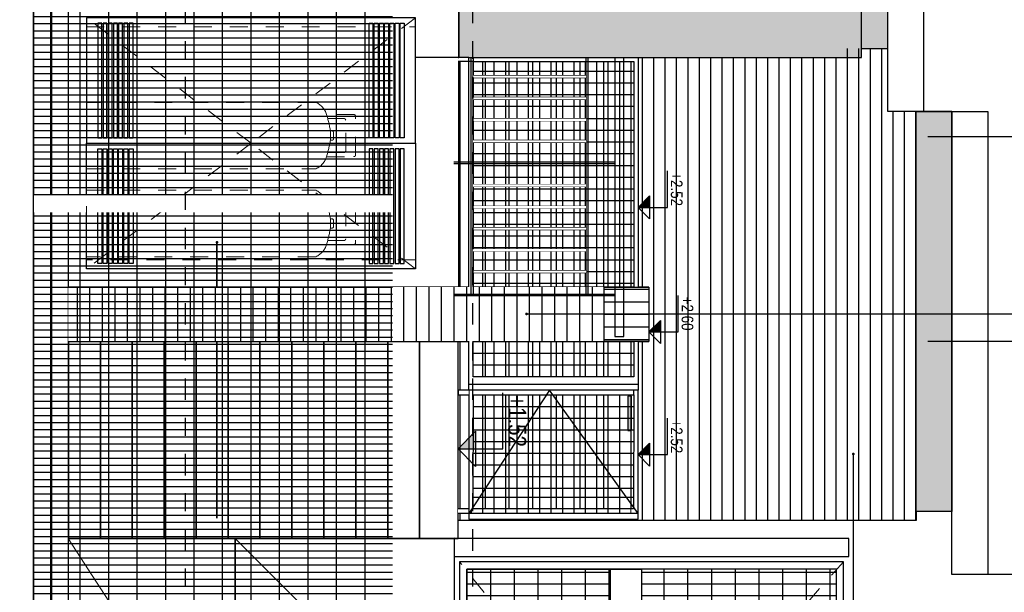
# Model space of a CAD drawing. Header units: millimetres. Extents: x 4617 to 4884, y 1258 to 1784.
# Tile 7 of 168: x 4691.71 to 4697.2, y 1269.41 to 1272.6. Entities that reach past the tile are written whole.
import ezdxf
from ezdxf.enums import TextEntityAlignment as Align

# ---------------------------------------------------------------- set-up
doc = ezdxf.new("R2010")
doc.units = ezdxf.units.MM
doc.header["$LTSCALE"] = 0.4
doc.set_wipeout_variables(frame=1)
doc.linetypes.add('DASHDOT', pattern=[1, 0.5, -0.25, 0, -0.25])
doc.linetypes.add('RAYITAS', pattern=[0.375, 0.25, -0.125])
for name, color, linetype in [('00 AC - CUBIERTA', 1, 'Continuous'), ('200', 6, 'Continuous'), ('200cotas50', 1, 'Continuous'), ('A HERRERÍA', 4, 'Continuous'), ('A MURO', 1, 'Continuous'), ('A MURO VISTO', 2, 'Continuous'), ('A PROYECCION', 8, 'Continuous'), ('A PROYECCION 2', 2, 'Continuous'), ('Hatch Ladrillo Visto', 32, 'Continuous'), ('TXT', 3, 'Continuous'), ('TXT COTA', 3, 'Continuous')]:
    doc.layers.add(name, color=color, linetype=linetype)
doc.layers.add('04 gris', color=252, linetype='Continuous', lineweight=13)
doc.styles.add('ARIAL NARROW', font='ARIALN.TTF')
doc.styles.add('SaAS simplex', font='simplex.shx', dxfattribs={"width": 0.8})
doc.dimstyles.new('COTAS 125', dxfattribs={"dimscale": 0.01, "dimtxt": 15, "dimasz": 8, "dimexe": 5, "dimexo": 20, "dimgap": 10, "dimtad": 0, "dimzin": 9, "dimdsep": 46, "dimtxsty": 'SaAS simplex', "dimblk": 'OBLIQUE', "dimcen": 0, "dimclrd": 8, "dimclre": 8, "dimclrt": 256, "dimadec": 1, "dimazin": 0, "dimtfac": 1, "dimtmove": 2, "dimatfit": 3, "dimldrblk": 'OBLIQUE', "dimfxl": 10, "dimlwd": -1, "dimlwe": -1, "dimarcsym": 0})
pattern_1 = [(5e-14, (1.36614, -1.12543), (1e-16, 0.132), [])]
pattern_2 = [(5e-14, (1.36618, -1.30033), (1e-16, 0.132), [])]

# ---------------------------------------------------------------- blocks, each defined once
blk = doc.blocks.new('_Oblique')
at = {"layer": 'TXT COTA', "color": 0, "lineweight": -2}
blk.add_line((-0.5, -0.5), (0.5, 0.5), dxfattribs=at)
blk = doc.blocks.new('AXIS 2')
at = {"layer": 'A HERRERÍA'}
h = blk.add_hatch(dxfattribs=at)
h.set_pattern_fill('GRATE', color=254, scale=0.05, angle=180)
h.set_pattern_definition([(90, (221.17776, 192.91385), (-0.0396875, 2e-17), []), (180, (221.17776, 192.91385), (-1e-16, -0.15875), [])])
h.paths.add_polyline_path([(368.218, 149.751), (368.2182, 148.2675), (368.2182, 149.7207)], flags=16)
h.paths.add_polyline_path([(368.2186, 147.8057), (368.2182, 149.8057), (365.8217, 149.8057), (365.822, 147.8057)])
blk.add_lwpolyline([(365.722, 147.8057), (365.822, 147.8057), (365.822, 149.8057)], dxfattribs=at)
at = {"ltscale": 0.001}
blk.add_wipeout([(368.2186, 149.8057), (368.2186, 147.8057), (368.3186, 147.8057), (368.3186, 149.8057)], dxfattribs=at).dxf.layer = 'A HERRERÍA'
blk = doc.blocks.new('Nivel corte')
at = {"color": 0}
for p, q in [((0, 0.2), (0.25, 0.2)), ((0, 0), (0, 0.2)), ((0.0784, 0.0784), (-0.0784, 0.0784)), ((0, 0), (-0.0784, 0.0784)), ((0, 0), (0.0784, 0.0784))]:
    blk.add_line(p, q, dxfattribs=at)
blk.add_solid([(0, 0), (0.0784, 0.0784), (0, 0.0784), (0.0784, 0.0784)], dxfattribs=at)
at = {"color": 0, "style": 'ARIAL NARROW', "flags": 4}
blk.add_attdef('NIVEL', text='', height=0.08, dxfattribs=at).set_placement((0.125, 0.2), align=Align.BOTTOM_CENTER)
blk = doc.blocks.new('Portones grandes')
at = {"layer": 'A HERRERÍA'}
h = blk.add_hatch(dxfattribs=at)
h.set_pattern_fill('_USER', color=254, scale=0.132, angle=90, pattern_type=0)
h.set_pattern_definition(pattern_1)
h.paths.add_polyline_path([(1.2222, -0.04), (0.04, -0.04), (0.04, -1.1254), (1.2222, -1.1254)])
h = blk.add_hatch(dxfattribs=at)
h.set_pattern_fill('_USER', color=254, scale=0.065, angle=180, pattern_type=0)
h.set_pattern_definition([(90, (0.63108, -1.300426), (-0.065, 2e-17), [])])
h.paths.add_polyline_path([(1.2222, -0.04), (0.04, -0.04), (0.04, -1.1254), (1.2222, -1.1254)])
h.paths.add_polyline_path([(0.04, -1.3005), (1.2222, -1.3005), (1.2222, -2.1), (0.04, -2.1)])
h = blk.add_hatch(dxfattribs=at)
h.set_pattern_fill('_USER', color=254, scale=0.132, angle=90, pattern_type=0)
h.set_pattern_definition(pattern_1)
h.paths.add_polyline_path([(1.3022, -0.04), (2.4843, -0.04), (2.4843, -1.1254), (1.3022, -1.1254)])
h = blk.add_hatch(dxfattribs=at)
h.set_pattern_fill('_USER', color=254, scale=0.065, angle=180, pattern_type=0)
h.set_pattern_definition([(90, (1.893237, -1.125426), (-0.065, 2e-17), [])])
h.paths.add_polyline_path([(1.3022, -0.04), (2.4843, -0.04), (2.4843, -1.1254), (1.3022, -1.1254)])
h.paths.add_polyline_path([(2.4843, -1.3005), (1.3022, -1.3005), (1.3022, -2.1), (2.4843, -2.1)])
h = blk.add_hatch(dxfattribs=at)
h.set_pattern_fill('_USER', color=254, scale=0.132, angle=90, pattern_type=0)
h.set_pattern_definition(pattern_2)
h.paths.add_polyline_path([(0.04, -1.3005), (1.2222, -1.3005), (1.2222, -2.1), (0.04, -2.1)])
h = blk.add_hatch(dxfattribs=at)
h.set_pattern_fill('_USER', color=254, scale=0.132, angle=90, pattern_type=0)
h.set_pattern_definition(pattern_2)
h.paths.add_polyline_path([(2.4843, -1.3005), (1.3022, -1.3005), (1.3022, -2.1), (2.4843, -2.1)])
at = {"layer": '04 gris', "linetype": 'RAYITAS', "ltscale": 0.3}
for points in [[(0, 0), (1.2622, -1.1253), (0, -2.14)], [(2.5243, 0), (1.2622, -1.1253), (2.5243, -2.14)]]:
    blk.add_lwpolyline(points, dxfattribs=at)
at = {"layer": 'A HERRERÍA'}
for points in [[(1.2622, 0), (0, 0), (0, -2.14), (1.2622, -2.14)], [(1.2622, 0), (2.5243, 0), (2.5243, -2.14), (1.2622, -2.14)], [(1.2222, -0.04), (0.04, -0.04), (0.04, -2.1), (1.2222, -2.1)], [(1.2222, -0.04), (0.04, -0.04), (0.04, -1.1254), (1.2222, -1.1254)], [(1.3022, -0.04), (2.4843, -0.04), (2.4843, -2.1), (1.3022, -2.1)], [(1.3022, -0.04), (2.4843, -0.04), (2.4843, -1.1254), (1.3022, -1.1254)], [(0.04, -1.3005), (1.2222, -1.3005), (1.2222, -2.1), (0.04, -2.1)], [(2.4843, -1.3005), (1.3022, -1.3005), (1.3022, -2.1), (2.4843, -2.1)]]:
    blk.add_lwpolyline(points, close=True, dxfattribs=at)
at = {"layer": 'A HERRERÍA', "elevation": 0}
for points in [[(1.2222, -1.3003), (0.04, -1.3005), (0.04, -1.1255), (1.2222, -1.1253)], [(1.3022, -1.3003), (2.4843, -1.3005), (2.4843, -1.1255), (1.3022, -1.1253)], [(1.0541, -1.1915), (1.0541, -1.1713), (1.1812, -1.1713), (1.1812, -1.1915)], [(1.4702, -1.1915), (1.4702, -1.1713), (1.3431, -1.1713), (1.3431, -1.1915)]]:
    blk.add_lwpolyline(points, close=True, dxfattribs=at)
at = {"layer": 'A HERRERÍA'}
blk.add_circle((1.1715, -1.2316), 0.00969, dxfattribs=at)
blk = doc.blocks.new('porton2')
at = {"color": 251}
for points in [[(-387.4113, 4611.6995), (-387.4113, 4612.6432), (-387.4542, 4612.6432), (-387.4542, 4611.7245), (-387.4542, 4611.6995)], [(-386.7183, 4611.6395), (-386.7183, 4611.6995), (-386.6933, 4611.6995), (-386.6933, 4611.6395)]]:
    blk.add_wipeout(points, dxfattribs=at)
for points in [[(-387.4542, 4612.6432), (-389.2107, 4612.6432), (-389.2107, 4612.6182), (-387.4542, 4612.6182)], [(-387.4113, 4611.6995), (-387.4113, 4612.6432), (-387.3793, 4612.6432), (-387.3793, 4611.6995)]]:
    blk.add_wipeout(points, dxfattribs=at)
at = {"layer": 'A HERRERÍA'}
blk.add_line((-387.4113, 4612.6432), (-387.4113, 4611.6995), dxfattribs=at)
at = {"color": 251}
for points in [[(-389.2107, 4612.6432), (-389.2331, 4612.6432), (-389.2331, 4611.6995), (-389.2107, 4611.6995)], [(-387.3793, 4611.6995), (-387.3793, 4612.6432), (-387.3543, 4612.6432), (-387.3544, 4611.6995)]]:
    blk.add_wipeout(points, dxfattribs=at)
for points in [[(-388.3701, 4612.6432), (-388.3701, 4612.6182), (-389.2331, 4612.6182), (-389.2331, 4612.6432)], [(-387.3793, 4611.6995), (-387.3793, 4612.585), (-387.3543, 4612.585), (-387.3543, 4611.6995)], [(-389.2107, 4611.7245), (-389.2107, 4611.6995), (-387.4542, 4611.6995), (-387.4542, 4611.7245)]]:
    blk.add_wipeout(points, dxfattribs=at)
at = {"layer": 'A HERRERÍA', "color": 254}
for p, q in [((-388.3043, 4611.7242), (-388.3043, 4612.6182)), ((-388.2393, 4611.7242), (-388.2393, 4612.6182)), ((-388.1743, 4611.7242), (-388.1743, 4612.6182)), ((-388.1067, 4611.7245), (-388.1067, 4612.6185)), ((-388.0417, 4611.7245), (-388.0417, 4612.6185)), ((-388.0417, 4611.7245), (-388.0417, 4612.6185)), ((-388.0417, 4611.7245), (-388.0417, 4612.6185)), ((-387.9767, 4611.7245), (-387.9767, 4612.6185)), ((-387.9117, 4611.7245), (-387.9117, 4612.6185)), ((-387.8467, 4611.7245), (-387.8467, 4612.6185)), ((-387.7817, 4611.7245), (-387.7817, 4612.6185)), ((-387.7167, 4611.7245), (-387.7167, 4612.6185)), ((-387.7167, 4611.7245), (-387.7167, 4612.6185)), ((-387.6517, 4611.7245), (-387.6517, 4612.6185)), ((-387.5867, 4611.7245), (-387.5867, 4612.6185)), ((-387.5217, 4611.7245), (-387.5217, 4612.6185))]:
    blk.add_line(p, q, dxfattribs=at)
at = {"color": 251}
for points in [[(-386.6933, 4612.6432), (-387.3543, 4612.6432), (-387.3543, 4612.6179), (-386.7183, 4612.6185), (-386.7183, 4612.6059), (-386.6933, 4612.6059)], [(-389.2331, 4611.6995), (-389.2331, 4611.6395), (-389.2107, 4611.6395), (-389.2107, 4611.6995)], [(-387.3543, 4611.7245), (-386.7322, 4611.7245), (-386.7182, 4611.7245), (-386.7182, 4611.6995), (-387.3543, 4611.6995)]]:
    blk.add_wipeout(points, dxfattribs=at)
at = {"layer": 'A PROYECCION 2'}
h = blk.add_hatch(color=8, dxfattribs=at)
h.dxf.hatch_style = 1
h.paths.add_polyline_path([(-387.3457, 4612.6059), (-387.3457, 4612.585), (-387.1557, 4612.585), (-387.1557, 4612.6059)])
at = {"layer": 'A HERRERÍA', "color": 254}
for p, q in [((-387.3543, 4611.7245), (-387.3543, 4612.6185)), ((-387.2893, 4611.7245), (-387.2893, 4612.6185)), ((-387.2243, 4611.7245), (-387.2243, 4612.6185)), ((-387.1593, 4611.7245), (-387.1593, 4612.6185)), ((-387.0943, 4611.7245), (-387.0943, 4612.6185)), ((-387.0943, 4611.7245), (-387.0943, 4612.6185)), ((-387.0293, 4611.7245), (-387.0293, 4612.6185)), ((-386.9643, 4611.7245), (-386.9643, 4612.6185)), ((-386.8993, 4611.7245), (-386.8993, 4612.6185)), ((-386.8343, 4611.7245), (-386.8343, 4612.6185)), ((-386.7833, 4611.7245), (-386.7833, 4612.6185)), ((-386.7833, 4611.7245), (-386.7833, 4612.6185))]:
    blk.add_line(p, q, dxfattribs=at)
at = {"layer": 'A HERRERÍA'}
blk.add_lwpolyline([(-387.3543, 4612.6182), (-387.3793, 4612.6182)], dxfattribs=at)
at = {"layer": 'TXT COTA', "color": 2}
blk.add_lwpolyline([(-387.3457, 4612.6059), (-387.3457, 4612.585), (-387.1557, 4612.585), (-387.1557, 4612.6059)], close=True, dxfattribs=at)
at = {"color": 251}
for points in [[(-386.6933, 4612.6432), (-386.6613, 4612.6432), (-386.6613, 4611.6995), (-386.6933, 4611.6995)], [(-389.2331, 4611.6994), (-389.2331, 4611.7244), (-388.3701, 4611.7245), (-388.3701, 4611.6995)]]:
    blk.add_wipeout(points, dxfattribs=at)
at = {"layer": 'A HERRERÍA'}
h = blk.add_hatch(dxfattribs=at)
h.set_pattern_fill('_USER', color=254, scale=0.132, angle=360, pattern_type=0)
h.set_pattern_definition([(5e-14, (-361.6533, 4729.15413), (1e-16, 0.132), [])])
h.paths.add_polyline_path([(-387.4542, 4612.5745), (-387.4542, 4611.7241), (-389.2107, 4611.7241), (-389.2107, 4612.5743)])
h = blk.add_hatch(dxfattribs=at)
h.set_pattern_fill('_USER', color=254, scale=0.132, angle=360, pattern_type=0)
h.set_pattern_definition([(5e-14, (-362.40576, 4729.15413), (1e-16, 0.132), [])])
h.paths.add_polyline_path([(-387.3543, 4612.5746), (-387.3543, 4611.7246), (-386.7183, 4611.7241), (-386.7183, 4612.5743)])
at = {"layer": 'A HERRERÍA', "color": 254}
for p, q in [((-389.1567, 4611.7245), (-389.1567, 4612.6185)), ((-389.1567, 4611.7245), (-389.1567, 4612.6185)), ((-389.0919, 4611.7242), (-389.0919, 4612.6182)), ((-389.0917, 4611.7245), (-389.0917, 4612.6185)), ((-389.0269, 4611.7242), (-389.0269, 4612.6182)), ((-388.9619, 4611.7242), (-388.9619, 4612.6182)), ((-388.8943, 4611.7242), (-388.8943, 4612.6182)), ((-388.8293, 4611.7242), (-388.8293, 4612.6182)), ((-388.7643, 4611.7242), (-388.7643, 4612.6182)), ((-388.6993, 4611.7242), (-388.6993, 4612.6182)), ((-388.6318, 4611.7242), (-388.6318, 4612.6182)), ((-388.5668, 4611.7242), (-388.5668, 4612.6182)), ((-388.5018, 4611.7242), (-388.5018, 4612.6182)), ((-388.4368, 4611.7242), (-388.4368, 4612.6182)), ((-388.3693, 4611.7242), (-388.3693, 4612.6182))]:
    blk.add_line(p, q, dxfattribs=at)
at = {"layer": 'A HERRERÍA'}
for p, q in [((-386.6933, 4612.6432), (-386.6933, 4611.6395)), ((-389.2331, 4611.6995), (-389.2331, 4611.6395)), ((-389.2107, 4611.7245), (-389.2107, 4611.6395)), ((-386.7183, 4611.6995), (-386.7183, 4611.6395))]:
    blk.add_line(p, q, dxfattribs=at)
for points in [[(-387.3793, 4612.6432), (-387.3793, 4611.6995), (-389.2331, 4611.6995), (-389.2331, 4612.6432)], [(-389.2107, 4612.6182), (-387.4542, 4612.6182), (-387.4542, 4611.7245), (-389.2107, 4611.7245)], [(-387.3543, 4611.7247), (-387.3543, 4612.6182), (-386.7183, 4612.6179), (-386.7183, 4611.7245)]]:
    blk.add_lwpolyline(points, close=True, dxfattribs=at)
blk.add_lwpolyline([(-386.6613, 4611.6995), (-386.6613, 4612.6432), (-387.3793, 4612.6432), (-387.3793, 4611.6995), (-386.6613, 4611.6995)], dxfattribs=at)
at = {"layer": 'A HERRERÍA', "color": 254, "ltscale": 0.5}
blk.add_lwpolyline([(-386.6933, 4612.6432), (-387.3793, 4612.1497), (-386.6933, 4611.6995)], dxfattribs=at)
at = {"color": 251}
blk.add_wipeout([(-387.3793, 4611.6395), (-387.3793, 4611.6995), (-387.3543, 4611.6995), (-387.3543, 4611.6395)], dxfattribs=at)
at = {"layer": 'A HERRERÍA'}
blk.add_line((-387.3793, 4611.6995), (-387.3793, 4611.6395), dxfattribs=at)
blk.add_lwpolyline([(-387.3793, 4611.6395), (-387.3543, 4611.6395), (-387.3543, 4611.6995)], dxfattribs=at)
blk = doc.blocks.new('Baranda larga')
at = {"color": 2}
for points in [[(-0.945, -34.3233), (-0.945, -35.8775), (-0.995, -35.8775), (-0.995, -34.3233)], [(-0.795, -34.3233), (-0.795, -35.6515), (-0.785, -35.6515), (-0.785, -34.3233)], [(-0.155, -34.3233), (-0.155, -35.6515), (-0.145, -35.6515), (-0.145, -34.3233)]]:
    blk.add_lwpolyline(points, dxfattribs=at)
at = {"color": 6}
for points in [[(-0.0478, -34.9054), (-0.945, -34.9054), (-0.945, -34.9154), (-0.0478, -34.9154)], [(-0.0478, -35.6415), (-0.945, -35.6415), (-0.945, -35.6515), (-0.0478, -35.6515)]]:
    blk.add_lwpolyline(points, dxfattribs=at)
at = {"layer": 'A PROYECCION'}
for points in [[(-0.785, -34.4364), (-0.155, -34.4364), (-0.155, -34.4244), (-0.785, -34.4244)], [(-0.785, -34.5564), (-0.155, -34.5564), (-0.155, -34.5444), (-0.785, -34.5444)], [(-0.785, -34.6764), (-0.155, -34.6764), (-0.155, -34.6644), (-0.785, -34.6644)], [(-0.785, -34.7964), (-0.155, -34.7964), (-0.155, -34.7844), (-0.785, -34.7844)], [(-0.785, -35.0428), (-0.155, -35.0428), (-0.155, -35.0308), (-0.785, -35.0308)], [(-0.785, -35.1628), (-0.155, -35.1628), (-0.155, -35.1508), (-0.785, -35.1508)], [(-0.785, -35.2828), (-0.155, -35.2828), (-0.155, -35.2708), (-0.785, -35.2708)], [(-0.785, -35.4028), (-0.155, -35.4028), (-0.155, -35.3908), (-0.785, -35.3908)], [(-0.785, -35.5228), (-0.155, -35.5228), (-0.155, -35.5108), (-0.785, -35.5108)]]:
    blk.add_lwpolyline(points, close=True, dxfattribs=at)
for points in [[(-0.785, -34.4364), (-0.155, -34.4364), (-0.155, -34.4244), (-0.785, -34.4244)], [(-0.785, -34.5564), (-0.155, -34.5564), (-0.155, -34.5444), (-0.785, -34.5444)], [(-0.785, -34.6764), (-0.155, -34.6764), (-0.155, -34.6644), (-0.785, -34.6644)], [(-0.785, -34.7964), (-0.155, -34.7964), (-0.155, -34.7844), (-0.785, -34.7844)], [(-0.785, -35.0428), (-0.155, -35.0428), (-0.155, -35.0308), (-0.785, -35.0308)], [(-0.785, -35.1628), (-0.155, -35.1628), (-0.155, -35.1508), (-0.785, -35.1508)], [(-0.785, -35.2828), (-0.155, -35.2828), (-0.155, -35.2708), (-0.785, -35.2708)], [(-0.785, -35.4028), (-0.155, -35.4028), (-0.155, -35.3908), (-0.785, -35.3908)], [(-0.785, -35.5228), (-0.155, -35.5228), (-0.155, -35.5108), (-0.785, -35.5108)]]:
    blk.add_wipeout(points).dxf.layer = 'A PROYECCION'
blk = doc.blocks.new('A$C3C9B7905')
at = {"layer": '04 gris', "linetype": 'RAYITAS', "ltscale": 0.3}
for points in [[(5.7, 1.835), (6.4, 0.9175), (5.7, 0)], [(7.1, 1.835), (6.4, 0.9175), (7.1, 0)]]:
    blk.add_lwpolyline(points, dxfattribs=at)
at = {"layer": 'A MURO', "color": 3}
for points in [[(6.4, 1.835), (5.7, 1.835), (5.7, 0), (6.4, 0)], [(6.4, 1.835), (7.1, 1.835), (7.1, 0), (6.4, 0)]]:
    blk.add_lwpolyline(points, close=True, dxfattribs=at)
at = {"layer": 'A PROYECCION'}
for points in [[(5.73, 1.7713), (6.37, 1.7713), (6.37, 1.7492), (5.73, 1.7492)], [(7.07, 1.7713), (6.43, 1.7713), (6.43, 1.7492), (7.07, 1.7492)], [(5.73, 1.7423), (6.37, 1.7423), (6.37, 1.7202), (5.73, 1.7202)], [(5.73, 1.7133), (6.37, 1.7133), (6.37, 1.6912), (5.73, 1.6912)], [(7.07, 1.7423), (6.43, 1.7423), (6.43, 1.7202), (7.07, 1.7202)], [(7.07, 1.7133), (6.43, 1.7133), (6.43, 1.6912), (7.07, 1.6912)], [(5.73, 1.6843), (6.37, 1.6843), (6.37, 1.6622), (5.73, 1.6622)], [(5.73, 1.6552), (6.37, 1.6552), (6.37, 1.6332), (5.73, 1.6332)], [(7.07, 1.6843), (6.43, 1.6843), (6.43, 1.6622), (7.07, 1.6622)], [(7.07, 1.6552), (6.43, 1.6552), (6.43, 1.6332), (7.07, 1.6332)], [(5.73, 1.6262), (6.37, 1.6262), (6.37, 1.6042), (5.73, 1.6042)], [(5.73, 1.5972), (6.37, 1.5972), (6.37, 1.5751), (5.73, 1.5751)], [(7.07, 1.6262), (6.43, 1.6262), (6.43, 1.6042), (7.07, 1.6042)], [(7.07, 1.5972), (6.43, 1.5972), (6.43, 1.5751), (7.07, 1.5751)], [(5.73, 0.2378), (6.37, 0.2378), (6.37, 0.2599), (5.73, 0.2599)], [(5.73, 0.2088), (6.37, 0.2088), (6.37, 0.2308), (5.73, 0.2308)], [(7.07, 0.2378), (6.43, 0.2378), (6.43, 0.2599), (7.07, 0.2599)], [(7.07, 0.2088), (6.43, 0.2088), (6.43, 0.2308), (7.07, 0.2308)], [(5.73, 0.1798), (6.37, 0.1798), (6.37, 0.2018), (5.73, 0.2018)], [(5.73, 0.1507), (6.37, 0.1507), (6.37, 0.1728), (5.73, 0.1728)], [(7.07, 0.1798), (6.43, 0.1798), (6.43, 0.2018), (7.07, 0.2018)], [(7.07, 0.1507), (6.43, 0.1507), (6.43, 0.1728), (7.07, 0.1728)], [(5.73, 0.1217), (6.37, 0.1217), (6.37, 0.1438), (5.73, 0.1438)], [(5.73, 0.0927), (6.37, 0.0927), (6.37, 0.1148), (5.73, 0.1148)], [(7.07, 0.1217), (6.43, 0.1217), (6.43, 0.1438), (7.07, 0.1438)], [(7.07, 0.0927), (6.43, 0.0927), (6.43, 0.1148), (7.07, 0.1148)], [(5.73, 0.0637), (6.37, 0.0637), (6.37, 0.0858), (5.73, 0.0858)], [(7.07, 0.0637), (6.43, 0.0637), (6.43, 0.0858), (7.07, 0.0858)]]:
    blk.add_lwpolyline(points, close=True, dxfattribs=at)

msp = doc.modelspace()

# ---------------------------------------------------------------- hatches: boundary and pattern name
at = {"layer": 'A MURO VISTO'}
h = msp.add_hatch(color=117, dxfattribs=at)
h.dxf.hatch_style = 1
h.paths.add_polyline_path([(4696.4023, 1272.3919), (4696.4015, 1284.49), (4694.1569, 1284.49), (4694.1569, 1272.3919)])
h.paths.add_polyline_path([(4695.0418, 1279.8274), (4696.0968, 1279.8274), (4696.0968, 1277.8774), (4695.0418, 1277.8774)], flags=16)
h.paths.add_polyline_path([(4695.0418, 1281.9074), (4695.0418, 1283.3624), (4696.0967, 1283.3624), (4696.0967, 1281.9074)], flags=16)
h = msp.add_hatch(color=253, dxfattribs=at)
h.dxf.hatch_style = 1
h.paths.add_polyline_path([(4696.5477, 1272.4419), (4696.5477, 1284.49), (4696.4019, 1284.49), (4696.4019, 1272.4419)])
h = msp.add_hatch(color=252, dxfattribs=at)
h.dxf.hatch_style = 1
h.paths.add_polyline_path([(4696.7055, 1272.0915), (4696.9055, 1272.0915), (4696.9055, 1269.8619), (4696.7055, 1269.8619)])
at = {"layer": 'Hatch Ladrillo Visto'}
h = msp.add_hatch(dxfattribs=at)
h.set_pattern_fill('LINE', color=256, scale=0.02, angle=-180, style=0)
h.set_pattern_definition([(90, (82.41372, 863.74182), (-0.0635, 1e-16), [])])
edge = h.paths.add_edge_path()
edge.add_line((4696.2967, 1272.3908), (4694.0439, 1272.3931))
edge.add_line((4694.1169, 1272.3931), (4694.1169, 1271.1121))
edge.add_line((4694.1169, 1271.1121), (4694.9671, 1271.1121))
edge.add_line((4694.9671, 1271.1121), (4694.9671, 1270.8102))
edge.add_line((4694.9671, 1270.8102), (4694.1518, 1270.8102))
edge.add_line((4694.1518, 1270.8102), (4694.154, 1269.8119))
edge.add_line((4694.154, 1269.8119), (4695.119, 1269.8119))
edge.add_line((4695.119, 1269.8119), (4695.621, 1269.8119))
edge.add_line((4695.621, 1269.8119), (4696.7054, 1269.8119))
edge.add_line((4696.7054, 1269.8119), (4696.7056, 1272.0917))
edge.add_line((4696.7056, 1272.0917), (4696.5477, 1272.0917))
edge.add_line((4696.5477, 1272.0917), (4696.5477, 1272.4419))
edge.add_line((4696.5477, 1272.4419), (4696.2967, 1272.4419))

# ---------------------------------------------------------------- linework, layer by layer
at = {"layer": '04 gris', "linetype": 'RAYITAS', "ltscale": 0.3}
for p, q in [((4693.4416, 1271.9572), (4693.4416, 1271.9832)), ((4693.4416, 1271.9572), (4693.4416, 1271.9312)), ((4693.4416, 1271.4673), (4693.4416, 1271.4933)), ((4693.4416, 1271.4673), (4693.4416, 1271.4413))]:
    msp.add_line(p, q, dxfattribs=at)
msp.add_lwpolyline([(4693.9169, 1272.564), (4693.9169, 1271.264), (4692.0819, 1271.264), (4692.0819, 1272.564)], close=True, dxfattribs=at)
for points in [[(4693.3608, 1272.1422), (4692.0819, 1272.1422), (4692.0819, 1271.7722)], [(4692.0819, 1271.7722), (4693.3608, 1271.7722)], [(4692.0819, 1271.6523), (4693.3608, 1271.6523)], [(4693.3608, 1271.2823), (4692.0819, 1271.2823), (4692.0819, 1271.6523)]]:
    msp.add_lwpolyline(points, dxfattribs=at)
for points in [[(4693.4199, 1271.8396), (4693.5719, 1271.8396, 0.414214), (4693.5819, 1271.8496), (4693.5819, 1272.0648, 0.414214), (4693.5719, 1272.0748), (4693.4199, 1272.0748)], [(4693.4266, 1271.8622), (4693.517, 1271.8622, 0.414214), (4693.527, 1271.8722), (4693.527, 1272.0423, 0.414214), (4693.517, 1272.0523), (4693.4266, 1272.0523)], [(4693.4416, 1271.9832), (4693.4497, 1271.9832, -0.414214), (4693.4597, 1271.9732), (4693.4597, 1271.9572)], [(4693.4416, 1271.9312), (4693.4497, 1271.9312, 0.414214), (4693.4597, 1271.9412), (4693.4597, 1271.9572)], [(4693.4199, 1271.5849), (4693.5719, 1271.5849, -0.414214), (4693.5819, 1271.5749), (4693.5819, 1271.3597, -0.414214), (4693.5719, 1271.3497), (4693.4199, 1271.3497)], [(4693.4266, 1271.5623), (4693.517, 1271.5623, -0.414214), (4693.527, 1271.5523), (4693.527, 1271.3822, -0.414214), (4693.517, 1271.3722), (4693.4266, 1271.3722)], [(4693.4416, 1271.4933), (4693.4497, 1271.4933, -0.414214), (4693.4597, 1271.4833), (4693.4597, 1271.4673)], [(4693.4416, 1271.4413), (4693.4497, 1271.4413, 0.414214), (4693.4597, 1271.4513), (4693.4597, 1271.4673)]]:
    msp.add_lwpolyline(points, format="xyb", dxfattribs=at)
at = {"layer": '04 gris'}
for points in [[(4691.9809, 1266.4161), (4692.9119, 1268.2779), (4691.9809, 1269.7119)], [(4692.9119, 1269.7119), (4694.133, 1268.489), (4692.9119, 1266.7439)]]:
    msp.add_lwpolyline(points, dxfattribs=at)
at = {"layer": '04 gris', "linetype": 'RAYITAS', "ltscale": 0.3}
for centre, radius, start, end in [((4693.3179, 1272.045), 0.1062, 16.2918, 66.2137), ((4692.8471, 1271.8909), 0.6016, 8.8283, 17.8015), ((4692.8471, 1272.0235), 0.6016, 342.1985, 351.1717), ((4693.3179, 1271.8694), 0.1062, 293.7863, 343.7082), ((4693.3179, 1271.5551), 0.1062, 16.2918, 66.2137), ((4692.8471, 1271.4009), 0.6016, 8.8283, 17.8015), ((4692.8471, 1271.5336), 0.6016, 342.1985, 351.1717), ((4693.3179, 1271.3795), 0.1062, 293.7863, 343.7082)]:
    msp.add_arc(centre, radius, start, end, dxfattribs=at)
at = {"layer": 'A HERRERÍA'}
msp.add_lwpolyline([(4694.1569, 1271.1121), (4694.1569, 1306.7754)], dxfattribs=at)
msp.add_lwpolyline([(4696.3313, 1269.6119), (4696.3313, 1269.7119), (4694.1313, 1269.7119), (4694.1313, 1269.6119)], close=True, dxfattribs=at)
at = {"layer": 'A MURO', "color": 252}
for p, q in [((4696.7713, 1271.9522), (4697.9029, 1271.9522)), ((4696.7713, 1270.8122), (4697.9029, 1270.8122))]:
    msp.add_line(p, q, dxfattribs=at)
at = {"layer": 'A MURO'}
for points in [[(4691.8819, 1277.1923), (4691.8819, 1266.4161), (4691.9819, 1266.4161), (4691.9819, 1277.1923)], [(4697.1049, 1272.0915), (4697.1049, 1269.5117), (4696.9055, 1269.5117), (4696.9055, 1272.0915)], [(4691.9819, 1270.8102), (4691.9819, 1269.7119), (4692.1598, 1269.7119), (4692.1598, 1270.8102)], [(4692.1598, 1270.8102), (4692.1598, 1269.7119), (4692.3377, 1269.7119), (4692.3377, 1270.8102)], [(4692.3377, 1270.8102), (4692.3377, 1269.7119), (4692.5157, 1269.7119), (4692.5157, 1270.8102)], [(4692.5157, 1270.8102), (4692.5157, 1269.7119), (4692.6936, 1269.7119), (4692.6936, 1270.8102)], [(4692.6936, 1270.8102), (4692.6936, 1269.7119), (4692.8715, 1269.7119), (4692.8715, 1270.8102)], [(4692.8715, 1270.8102), (4692.8715, 1269.7119), (4693.0494, 1269.7119), (4693.0494, 1270.8102)], [(4693.0494, 1270.8102), (4693.0494, 1269.7119), (4693.2273, 1269.7119), (4693.2273, 1270.8102)], [(4693.2273, 1270.8102), (4693.2273, 1269.7119), (4693.4052, 1269.7119), (4693.4052, 1270.8102)], [(4693.4052, 1270.8102), (4693.4052, 1269.7119), (4693.5832, 1269.7119), (4693.5832, 1270.8102)], [(4693.5832, 1270.8102), (4693.5832, 1269.7119), (4693.7611, 1269.7119), (4693.7611, 1270.8102)], [(4693.7611, 1270.8102), (4693.7611, 1269.7119), (4693.939, 1269.7119), (4693.939, 1270.8102)], [(4693.939, 1270.8102), (4693.939, 1269.7119), (4694.1529, 1269.7119), (4694.1529, 1270.8102)], [(4692.9119, 1266.7439), (4692.9119, 1269.7119), (4691.9809, 1269.7119), (4691.9809, 1266.4161)], [(4694.1331, 1267.1354), (4694.1329, 1269.7135), (4692.9119, 1269.7119), (4692.9119, 1266.7439)]]:
    msp.add_lwpolyline(points, close=True, dxfattribs=at)
at = {"layer": 'A MURO VISTO'}
for points in [[(4691.9777, 1311.576), (4691.9777, 1306.5827), (4691.8777, 1306.5827), (4691.8777, 1301.5893), (4691.7877, 1301.5893), (4691.7877, 1266.1447)], [(4696.4019, 1272.4419), (4696.5477, 1272.4419)], [(4696.7055, 1269.8619), (4696.7055, 1269.8119), (4694.1529, 1269.8119)]]:
    msp.add_lwpolyline(points, dxfattribs=at)
at = {"layer": 'A MURO VISTO', "color": 1}
for points in [[(4697.9129, 1304.1226), (4697.9129, 1269.5119), (4696.9055, 1269.5119), (4696.9055, 1272.0915), (4696.5477, 1272.0917), (4696.5477, 1284.7899), (4696.8055, 1284.7902), (4696.8055, 1293.3871), (4696.5477, 1293.3871), (4696.5477, 1303.0315), (4697.1049, 1303.0315), (4697.1049, 1304.1226), (4697.9129, 1304.1226)], [(4696.7471, 1303.0315), (4696.7471, 1293.3871), (4697.0047, 1293.3871), (4697.0051, 1284.7899), (4696.7471, 1284.7899), (4696.7471, 1272.0917)]]:
    msp.add_lwpolyline(points, dxfattribs=at)
at = {"layer": 'A MURO VISTO'}
for points in [[(4696.4019, 1272.3919), (4696.4019, 1284.4899), (4694.1569, 1284.4899), (4694.1569, 1272.3919)], [(4696.7055, 1272.0915), (4696.9055, 1272.0915), (4696.9055, 1269.8619), (4696.7055, 1269.8619)]]:
    msp.add_lwpolyline(points, close=True, dxfattribs=at)

# ---------------------------------------------------------------- block references
at = {"xscale": -1, "rotation": 269.9999999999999}
msp.add_blockref('Portones grandes', (4696.3013, 1267.0576), dxfattribs=at)
at = {"layer": '200cotas50'}
ref = msp.add_blockref('Nivel corte', (4695.1569, 1271.5569), dxfattribs=dict(at, xscale=-0.8125, yscale=0.8125, zscale=0.8125, rotation=269.9999999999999))
ref.add_attrib('NIVEL', '+2.52', dxfattribs={"layer": '0', "color": 0, "height": 0.065, "rotation": 270, "style": 'ARIAL NARROW', "flags": 4}).set_placement((4695.3194, 1271.659), align=Align.BOTTOM_CENTER)
at = {"layer": 'A MURO VISTO', "color": 251, "rotation": 269.9999999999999}
msp.add_blockref('A$C3C9B7905', (4692.0819, 1278.314), dxfattribs=at)

# ---------------------------------------------------------------- leaders
at = {"layer": 'TXT'}
for points in [[(4692.8094, 1271.3623), (4692.8094, 1269.8249), (4692.8094, 1271.3623)], [(4696.3558, 1270.1832), (4696.3558, 1269.8363), (4696.356, 1266.8538)]]:
    msp.add_leader(points, dimstyle='COTAS 125', override={"dimtxt": 5, "dimasz": 6, "dimldrblk": 'DotSmall'}, dxfattribs=at)

# ---------------------------------------------------------------- next in the draw order: wipeouts: each hides what was drawn before it
msp.add_wipeout([(4695.2171, 1271.1121), (4695.2171, 1270.8102), (4694.9671, 1270.8102), (4694.9671, 1271.1121)]).dxf.layer = '00 AC - CUBIERTA'

# ---------------------------------------------------------------- next in the draw order: linework, layer by layer
at = {"layer": 'A MURO'}
for points in [[(4695.2171, 1270.8102), (4695.2171, 1271.1121), (4691.9819, 1271.1121), (4691.9819, 1270.8102)], [(4695.2171, 1271.1121), (4695.2171, 1270.8102), (4694.9671, 1270.8102), (4694.9671, 1271.1121)]]:
    msp.add_lwpolyline(points, close=True, dxfattribs=at)

# ---------------------------------------------------------------- next in the draw order: block references
at = {"layer": '200cotas50'}
ref = msp.add_blockref('Nivel corte', (4695.2171, 1270.8629), dxfattribs=dict(at, xscale=-0.8125, yscale=0.8125, zscale=0.8125, rotation=269.9999999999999))
ref.add_attrib('NIVEL', '+2.60', dxfattribs={"layer": '0', "color": 0, "height": 0.065, "rotation": 270, "style": 'ARIAL NARROW', "flags": 4}).set_placement((4695.3796, 1270.965), align=Align.BOTTOM_CENTER)

# ---------------------------------------------------------------- next in the draw order: block references
at = {"layer": '00 AC - CUBIERTA', "rotation": 269.9999999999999}
msp.add_blockref('porton2', (82.5137, 883.1588), dxfattribs=at)

# ---------------------------------------------------------------- next in the draw order: block references
at = {"layer": '200cotas50'}
ref = msp.add_blockref('Nivel corte', (4694.1529, 1270.2119), dxfattribs=dict(at, xscale=-1.25, yscale=1.25, zscale=1.25, rotation=269.9999999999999))
ref.add_attrib('NIVEL', '+1.52', dxfattribs={"layer": '0', "color": 0, "height": 0.1, "rotation": 270, "style": 'ARIAL NARROW', "flags": 4}).set_placement((4694.4029, 1270.367), align=Align.BOTTOM_CENTER)
ref = msp.add_blockref('Nivel corte', (4695.1569, 1270.1791), dxfattribs=dict(at, xscale=-0.8125, yscale=0.8125, zscale=0.8125, rotation=269.9999999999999))
ref.add_attrib('NIVEL', '+2.52', dxfattribs={"layer": '0', "color": 0, "height": 0.065, "rotation": 270, "style": 'ARIAL NARROW', "flags": 4}).set_placement((4695.3194, 1270.2811), align=Align.BOTTOM_CENTER)

# ---------------------------------------------------------------- next in the draw order: wipeouts: each hides what was drawn before it
msp.add_wipeout([(4695.2169, 1271.114), (4695.2169, 1270.8121), (4691.9819, 1270.8121), (4691.9819, 1271.114)]).dxf.layer = '00 AC - CUBIERTA'

# ---------------------------------------------------------------- next in the draw order: hatches: boundary and pattern name
at = {"layer": 'Hatch Ladrillo Visto'}
h = msp.add_hatch(dxfattribs=at)
h.set_pattern_fill('_USER', color=256, scale=0.07, pattern_type=0)
h.set_pattern_definition([(270, (110.531744, 919.63865), (0.07, -9e-17), [])])
h.paths.add_polyline_path([(4694.9671, 1270.8102), (4694.9671, 1271.1121), (4691.9819, 1271.1121), (4691.9819, 1270.8102)])
h = msp.add_hatch(dxfattribs=at)
h.set_pattern_fill('_USER', color=256, scale=0.07, angle=90, pattern_type=0)
h.set_pattern_definition([(360, (4694.916785, 1270.961126), (1e-16, 0.07), [])])
h.paths.add_polyline_path([(4695.2171, 1271.1121), (4695.2171, 1270.8102), (4694.9671, 1270.8102), (4694.9671, 1271.1121)])

# ---------------------------------------------------------------- next in the draw order: linework, layer by layer
at = {"layer": '00 AC - CUBIERTA'}
msp.add_lwpolyline([(4695.2171, 1271.1121), (4695.2171, 1270.8102), (4694.9671, 1270.8102), (4694.9671, 1271.1121)], close=True, dxfattribs=at)

# ---------------------------------------------------------------- next in the draw order: block references
at = {"color": 6, "xscale": -1}
msp.add_blockref('Baranda larga', (4694.0821, 1306.7154), dxfattribs=at)

# ---------------------------------------------------------------- next in the draw order: linework, layer by layer
at = {"layer": '200', "color": 2, "linetype": 'DASHDOT', "ltscale": 0.6}
msp.add_lwpolyline([(4694.2329, 1328.5639), (4694.2329, 1261.1689)], dxfattribs=at)
at = {"layer": 'A MURO VISTO', "color": 251}
msp.add_lwpolyline([(4693.9169, 1272.394), (4694.1569, 1272.394)], dxfattribs=at)

# ---------------------------------------------------------------- next in the draw order: block references
at = {"layer": 'A MURO VISTO', "xscale": -1, "rotation": 269.9999999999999}
msp.add_blockref('AXIS 2', (4543.982, 903.3106), dxfattribs=at)

# ---------------------------------------------------------------- next in the draw order: leaders
at = {"layer": 'TXT'}
msp.add_leader([(4694.5347, 1270.963), (4698.6533, 1270.963), (4698.6533, 1272.8663)], dimstyle='COTAS 125', override={"dimtxt": 5, "dimasz": 6, "dimldrblk": 'DotSmall'}, dxfattribs=at)

# ---------------------------------------------------------------- next in the draw order: block references
at = {"layer": 'A MURO VISTO', "xscale": -1, "rotation": 269.9999999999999}
msp.add_blockref('AXIS 2', (4543.982, 905.8073), dxfattribs=at)

# ---------------------------------------------------------------- next in the draw order: linework, layer by layer
at = {"layer": '04 gris', "linetype": 'RAYITAS', "ltscale": 0.3}
msp.add_lwpolyline([(4693.9169, 1272.564), (4693.9169, 1271.264), (4692.0819, 1271.264), (4692.0819, 1272.564)], close=True, dxfattribs=at)
at = {"layer": '200', "color": 2, "linetype": 'DASHDOT', "ltscale": 0.6}
msp.add_lwpolyline([(4692.6329, 1328.5639), (4692.6329, 1261.1689)], dxfattribs=at)
at = {"layer": 'A MURO VISTO'}
msp.add_lwpolyline([(4691.6329, 1311.576), (4691.6329, 1309.8568), (4691.6329, 1307.0663), (4691.5093, 1290.3561), (4691.3817, 1272.9498), (4691.3324, 1266.2178), (4691.7877, 1266.216), (4691.7877, 1274.0259), (4691.7877, 1290.3561), (4691.7877, 1301.5893), (4691.8777, 1301.5893), (4691.8777, 1306.5827), (4691.9777, 1306.5827), (4691.9819, 1309.8554), (4691.9819, 1311.576), (4691.6329, 1311.576)], dxfattribs=at)

doc.saveas('drawing.dxf')
